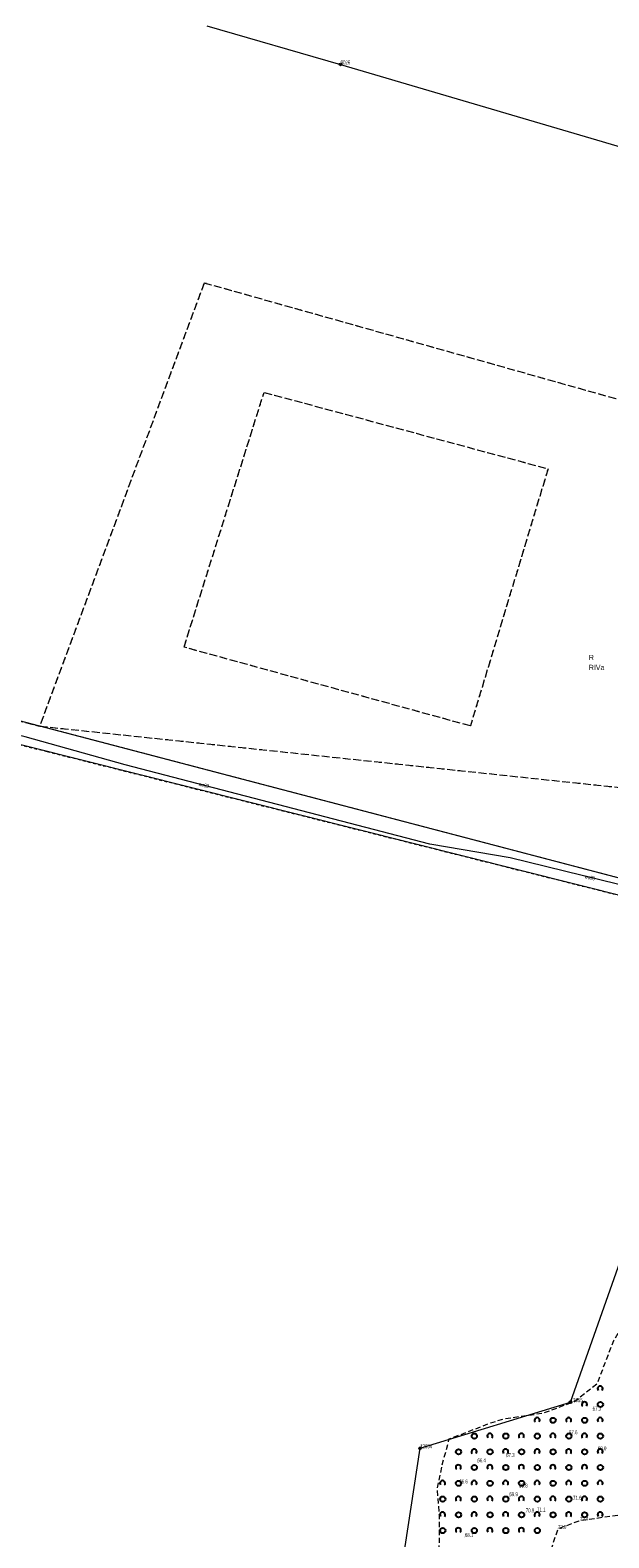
# Model space of a CAD drawing. Header units: metres. Extents: x 6524698 to 6533081, y 5883213 to 5896811.
# Tile 16 of 131: x 6528829 to 6528940, y 5886779 to 5887066. Entities that reach past the tile are written whole.
import ezdxf
from ezdxf.enums import TextEntityAlignment as Align

# ---------------------------------------------------------------- set-up
doc = ezdxf.new("R2010")
doc.units = ezdxf.units.M
for name, pattern in [('mapa zasadnicza$0$1.0_0.5', [1.5, 1, -0.5]), ('mapa zasadnicza$0$219-500', [0]), ('mapa zasadnicza$0$egkk-500', [2, 1.5, -0.5]), ('mapa zasadnicza$0$egug-500', [1, 0.5, -0.5])]:
    doc.linetypes.add(name, pattern=pattern)
for name, color, linetype in [('mapa zasadnicza$0$202-punkt graniczny', 7, 'Continuous'), ('mapa zasadnicza$0$202-punkt graniczny-Atr103', 7, 'Continuous'), ('mapa zasadnicza$0$209-oznaczenie konturu klasyfikacyjnego', 7, 'Continuous'), ('mapa zasadnicza$0$210-oznaczenie konturu użytku gruntowego', 7, 'Continuous'), ('mapa zasadnicza$0$217-kontur klasyfikacyjny', 7, 'Continuous'), ('mapa zasadnicza$0$218-kontur użytku gruntowego', 7, 'Continuous'), ('mapa zasadnicza$0$219-działka ewidencyjna', 7, 'Continuous'), ('mapa zasadnicza$0$pikieta naturalna', 7, 'Continuous'), ('mapa zasadnicza$0$pikieta naturalna-Atr2', 7, 'Continuous'), ('mapa zasadnicza$0$przewód wodociągowy', 7, 'Continuous'), ('mapa zasadnicza$0$przewód wodociągowy-Atr1', 7, 'Continuous'), ('mapa zasadnicza$0$zadrzewienie  zakrzewienie', 7, 'Continuous')]:
    doc.layers.add(name, color=color, linetype=linetype)
doc.styles.add('mapa zasadnicza$0$STANDARD', font='Working1250', dxfattribs={"width": 0.75})

# ---------------------------------------------------------------- blocks, each defined once
blk = doc.blocks.new('mapa zasadnicza$0$202')
at = {"color": 0, "linetype": 'Continuous', "lineweight": 0}
blk.add_circle((0, 0), 0.25, dxfattribs=at)
blk = doc.blocks.new('mapa zasadnicza$0$PW01')
at = {"linetype": 'Continuous', "lineweight": 13}
h = blk.add_hatch(color=0, dxfattribs=at)
edge = h.paths.add_edge_path()
edge.add_arc((0, 0), 0.045, 0, 360)
blk = doc.blocks.new('mapa zasadnicza$0$OTZK1')
at = {"color": 0, "linetype": 'Continuous'}
blk.add_circle((0, 0), 0.5, dxfattribs=at)
blk = doc.blocks.new('mapa zasadnicza$0$OTZK2')
at = {"color": 0, "linetype": 'Continuous'}
blk.add_arc((0, 0), 0.5, 318.85, 221.162, dxfattribs=at)

msp = doc.modelspace()

# ---------------------------------------------------------------- linework, layer by layer
at = {"layer": 'mapa zasadnicza$0$217-kontur klasyfikacyjny', "color": 92, "linetype": 'mapa zasadnicza$0$egkk-500', "lineweight": 18, "flags": 128}
for points in [[(6528862.51, 5887017.96), (6528831.2, 5886933.59)], [(6528965.94, 5886988.84), (6528862.51, 5887017.96)], [(6528858.67, 5886948.63), (6528873.91, 5886997.14)], [(6528873.91, 5886997.14), (6528927.96, 5886982.59)], [(6528927.96, 5886982.59), (6528913.18, 5886933.62)], [(6528913.18, 5886933.62), (6528858.67, 5886948.63)], [(6528816.89, 5886937.35), (6528831.2, 5886933.59)], [(6528831.2, 5886933.59), (6528959.62, 5886920)]]:
    msp.add_lwpolyline(points, dxfattribs=at)
at = {"layer": 'mapa zasadnicza$0$218-kontur użytku gruntowego', "color": 3, "linetype": 'mapa zasadnicza$0$egug-500', "lineweight": 18, "flags": 128}
for points in [[(6528862.51, 5887017.96), (6528831.2, 5886933.59)], [(6528965.94, 5886988.84), (6528862.51, 5887017.96)], [(6528858.67, 5886948.63), (6528873.91, 5886997.14)], [(6528873.91, 5886997.14), (6528927.96, 5886982.59)], [(6528927.96, 5886982.59), (6528913.18, 5886933.62)], [(6528913.18, 5886933.62), (6528858.67, 5886948.63)], [(6528816.89, 5886937.35), (6528831.2, 5886933.59)], [(6528807.89, 5886934.96), (6528832.63, 5886928.74)], [(6528831.2, 5886933.59), (6528959.62, 5886920)], [(6528965.25, 5886898.4), (6528831.2, 5886933.59)], [(6528832.63, 5886928.74), (6528964.37, 5886895.63)]]:
    msp.add_lwpolyline(points, dxfattribs=at)
at = {"layer": 'mapa zasadnicza$0$219-działka ewidencyjna', "color": 7, "linetype": 'mapa zasadnicza$0$219-500', "lineweight": 18, "flags": 128}
for points in [[(6528862.99, 5887066.91), (6528888.47, 5887059.59)], [(6528888.47, 5887059.59), (6529007.7, 5887024.44)], [(6528965.25, 5886898.4), (6528816.89, 5886937.35)], [(6528964.37, 5886895.63), (6528807.89, 5886934.96)], [(6528932.24, 5886804.87), (6528944.32, 5886838.99)], [(6528903.59, 5886796.09), (6528932.24, 5886804.87)], [(6528896.17, 5886747.4), (6528903.59, 5886796.09)]]:
    msp.add_lwpolyline(points, dxfattribs=at)
at = {"layer": 'mapa zasadnicza$0$przewód wodociągowy', "color": 5, "linetype": 'Continuous', "lineweight": 18, "flags": 128}
msp.add_lwpolyline([(6529085.74, 5886862.6), (6529081.57, 5886863.7), (6529039.88, 5886874.66), (6529010.07, 5886884.35), (6528997.81, 5886888.34), (6528948.15, 5886901.76), (6528920.76, 5886908.49), (6528905.48, 5886911.1), (6528847.48, 5886926.24), (6528828.41, 5886931.56), (6528784.65, 5886942.03), (6528765.39, 5886947.1), (6528736.63, 5886955.59), (6528675.95, 5886974.46), (6528666.03, 5886977.36), (6528658.36, 5886979.28), (6528651.52, 5886980.24)], dxfattribs=at)
at = {"layer": 'mapa zasadnicza$0$zadrzewienie  zakrzewienie', "color": 7, "linetype": 'mapa zasadnicza$0$1.0_0.5', "lineweight": 18, "flags": 128}
msp.add_lwpolyline([(6528953.71, 5886788.26), (6528947.86, 5886785.18), (6528941.55, 5886783.36), (6528934.01, 5886782.28), (6528929.82, 5886780.75), (6528927.68, 5886774.29), (6528924.8, 5886767.95), (6528925.08, 5886765.22), (6528924.63, 5886755.81), (6528923.13, 5886747.7), (6528921.93, 5886740.39), (6528921.14, 5886736.48), (6528922.02, 5886727.47), (6528924.71, 5886720.07), (6528928.96, 5886715.96), (6528934.42, 5886713.83), (6528938.71, 5886712.64), (6528946.6, 5886711.87), (6528947.93, 5886713.77), (6528949.4, 5886725.29), (6528951.27, 5886737.17), (6528953.31, 5886745.53), (6528955.63, 5886753.96), (6528955.77, 5886754.42), (6528958.87, 5886765.04), (6528962.39, 5886774.29), (6528965.19, 5886773.49), (6528972.25, 5886771.79), (6528982.72, 5886770.07), (6529001.77, 5886768.48), (6529017.43, 5886767.49), (6529027.94, 5886766.79), (6529040.28, 5886766.18), (6529050.63, 5886766.08), (6529055.19, 5886766.72), (6529056.34, 5886766.9), (6529040.14, 5886712.57), (6529035.54, 5886695.36), (6529032.28, 5886684.97), (6529029.14, 5886683.6), (6529025.72, 5886673.74), (6529024.04, 5886668.47), (6529019.54, 5886667.33), (6529014.91, 5886668.5), (6529012.5, 5886670.65), (6529007.16, 5886672.21), (6528990.96, 5886675.07), (6528982.4, 5886677.32), (6528975.32, 5886679.12), (6528962.54, 5886681.79), (6528939.84, 5886686.97), (6528935.1, 5886688.16), (6528920.04, 5886688.95), (6528902.17, 5886687.44), (6528902.69, 5886700.38), (6528900.6, 5886715.72), (6528897.72, 5886727.15), (6528896.84, 5886735.83), (6528897.2, 5886740.76), (6528902.96, 5886753.08), (6528905.14, 5886764.14), (6528907.1, 5886773.46), (6528907.3, 5886778.48), (6528907.28, 5886783.39), (6528906.89, 5886788.36), (6528907.82, 5886792.94), (6528909.16, 5886797.88), (6528917.1, 5886800.94), (6528919.52, 5886801.7), (6528927.04, 5886802.8), (6528932.97, 5886804.99), (6528937.35, 5886808.47), (6528940.48, 5886816.6), (6528943.75, 5886822.38), (6528943.36, 5886828.16), (6528943.3, 5886838.04), (6528945.8, 5886837.25), (6528949.25, 5886834.15), (6528954.84, 5886825.96), (6528955.94, 5886820.2), (6528955.26, 5886812.17), (6528952.76, 5886806.09), (6528951.85, 5886799.75), (6528952.19, 5886795.76), (6528953.13, 5886791.04)], close=True, dxfattribs=at)

# ---------------------------------------------------------------- block references
at = {"layer": 'mapa zasadnicza$0$202-punkt graniczny', "color": 7, "linetype": 'Continuous', "lineweight": 18}
for p in [(6528888.47, 5887059.59), (6528932.24, 5886804.87), (6528903.59, 5886796.09)]:
    msp.add_blockref('mapa zasadnicza$0$202', p, dxfattribs=at)
at = {"layer": 'mapa zasadnicza$0$pikieta naturalna', "color": 7, "linetype": 'Continuous', "lineweight": 13}
for p in [(6528936.44, 5886803.26), (6528931.94, 5886798.76), (6528937.44, 5886795.72), (6528914.5, 5886793.42), (6528919.97, 5886794.42), (6528911.06, 5886789.39), (6528920.59, 5886786.97), (6528922.45, 5886788.62), (6528923.71, 5886783.88), (6528925.86, 5886784.05), (6528932.71, 5886786.29), (6528929.82, 5886780.75), (6528934.01, 5886782.28), (6528912.12, 5886779.2)]:
    msp.add_blockref('mapa zasadnicza$0$PW01', p, dxfattribs=at)
at = {"layer": 'mapa zasadnicza$0$zadrzewienie  zakrzewienie', "color": 7, "linetype": 'Continuous', "lineweight": 18}
for name, p in [('mapa zasadnicza$0$OTZK2', (6528937.884, 5886807.427)), ('mapa zasadnicza$0$OTZK2', (6528934.884, 5886804.427)), ('mapa zasadnicza$0$OTZK1', (6528937.926, 5886804.416)), ('mapa zasadnicza$0$OTZK2', (6528925.884, 5886801.427)), ('mapa zasadnicza$0$OTZK1', (6528928.926, 5886801.416)), ('mapa zasadnicza$0$OTZK2', (6528931.884, 5886801.427)), ('mapa zasadnicza$0$OTZK1', (6528934.926, 5886801.416)), ('mapa zasadnicza$0$OTZK2', (6528937.884, 5886801.427)), ('mapa zasadnicza$0$OTZK1', (6528913.926, 5886798.416)), ('mapa zasadnicza$0$OTZK2', (6528916.884, 5886798.427)), ('mapa zasadnicza$0$OTZK1', (6528919.926, 5886798.416)), ('mapa zasadnicza$0$OTZK2', (6528922.884, 5886798.427)), ('mapa zasadnicza$0$OTZK1', (6528925.926, 5886798.416)), ('mapa zasadnicza$0$OTZK2', (6528928.884, 5886798.427)), ('mapa zasadnicza$0$OTZK1', (6528931.926, 5886798.416)), ('mapa zasadnicza$0$OTZK2', (6528934.884, 5886798.427)), ('mapa zasadnicza$0$OTZK1', (6528937.926, 5886798.416)), ('mapa zasadnicza$0$OTZK1', (6528910.926, 5886795.416)), ('mapa zasadnicza$0$OTZK2', (6528913.884, 5886795.427)), ('mapa zasadnicza$0$OTZK1', (6528916.926, 5886795.416)), ('mapa zasadnicza$0$OTZK2', (6528919.884, 5886795.427)), ('mapa zasadnicza$0$OTZK1', (6528922.926, 5886795.416)), ('mapa zasadnicza$0$OTZK2', (6528925.884, 5886795.427)), ('mapa zasadnicza$0$OTZK1', (6528928.926, 5886795.416)), ('mapa zasadnicza$0$OTZK2', (6528931.884, 5886795.427)), ('mapa zasadnicza$0$OTZK1', (6528934.926, 5886795.416)), ('mapa zasadnicza$0$OTZK2', (6528937.884, 5886795.427)), ('mapa zasadnicza$0$OTZK2', (6528910.884, 5886792.427)), ('mapa zasadnicza$0$OTZK1', (6528913.926, 5886792.416)), ('mapa zasadnicza$0$OTZK2', (6528916.884, 5886792.427)), ('mapa zasadnicza$0$OTZK1', (6528919.926, 5886792.416)), ('mapa zasadnicza$0$OTZK2', (6528922.884, 5886792.427)), ('mapa zasadnicza$0$OTZK1', (6528925.926, 5886792.416)), ('mapa zasadnicza$0$OTZK2', (6528928.884, 5886792.427)), ('mapa zasadnicza$0$OTZK1', (6528931.926, 5886792.416)), ('mapa zasadnicza$0$OTZK2', (6528934.884, 5886792.427)), ('mapa zasadnicza$0$OTZK1', (6528937.926, 5886792.416)), ('mapa zasadnicza$0$OTZK2', (6528907.884, 5886789.427)), ('mapa zasadnicza$0$OTZK1', (6528910.926, 5886789.416)), ('mapa zasadnicza$0$OTZK2', (6528913.884, 5886789.427)), ('mapa zasadnicza$0$OTZK1', (6528916.926, 5886789.416)), ('mapa zasadnicza$0$OTZK2', (6528919.884, 5886789.427)), ('mapa zasadnicza$0$OTZK1', (6528922.926, 5886789.416)), ('mapa zasadnicza$0$OTZK2', (6528925.884, 5886789.427)), ('mapa zasadnicza$0$OTZK1', (6528928.926, 5886789.416)), ('mapa zasadnicza$0$OTZK2', (6528931.884, 5886789.427)), ('mapa zasadnicza$0$OTZK1', (6528934.926, 5886789.416)), ('mapa zasadnicza$0$OTZK2', (6528937.884, 5886789.427)), ('mapa zasadnicza$0$OTZK1', (6528907.926, 5886786.416)), ('mapa zasadnicza$0$OTZK2', (6528910.884, 5886786.427)), ('mapa zasadnicza$0$OTZK1', (6528913.926, 5886786.416)), ('mapa zasadnicza$0$OTZK2', (6528916.884, 5886786.427)), ('mapa zasadnicza$0$OTZK1', (6528919.926, 5886786.416)), ('mapa zasadnicza$0$OTZK2', (6528922.884, 5886786.427)), ('mapa zasadnicza$0$OTZK1', (6528925.926, 5886786.416)), ('mapa zasadnicza$0$OTZK2', (6528928.884, 5886786.427)), ('mapa zasadnicza$0$OTZK1', (6528931.926, 5886786.416)), ('mapa zasadnicza$0$OTZK2', (6528934.884, 5886786.427)), ('mapa zasadnicza$0$OTZK1', (6528937.926, 5886786.416)), ('mapa zasadnicza$0$OTZK2', (6528907.884, 5886783.427)), ('mapa zasadnicza$0$OTZK1', (6528910.926, 5886783.416)), ('mapa zasadnicza$0$OTZK2', (6528913.884, 5886783.427)), ('mapa zasadnicza$0$OTZK1', (6528916.926, 5886783.416)), ('mapa zasadnicza$0$OTZK2', (6528919.884, 5886783.427)), ('mapa zasadnicza$0$OTZK1', (6528922.926, 5886783.416)), ('mapa zasadnicza$0$OTZK2', (6528925.884, 5886783.427)), ('mapa zasadnicza$0$OTZK1', (6528928.926, 5886783.416)), ('mapa zasadnicza$0$OTZK2', (6528931.884, 5886783.427)), ('mapa zasadnicza$0$OTZK1', (6528934.926, 5886783.416)), ('mapa zasadnicza$0$OTZK2', (6528937.884, 5886783.427)), ('mapa zasadnicza$0$OTZK1', (6528907.926, 5886780.416)), ('mapa zasadnicza$0$OTZK2', (6528910.884, 5886780.427)), ('mapa zasadnicza$0$OTZK1', (6528913.926, 5886780.416)), ('mapa zasadnicza$0$OTZK2', (6528916.884, 5886780.427)), ('mapa zasadnicza$0$OTZK1', (6528919.926, 5886780.416)), ('mapa zasadnicza$0$OTZK2', (6528922.884, 5886780.427)), ('mapa zasadnicza$0$OTZK1', (6528925.926, 5886780.416))]:
    msp.add_blockref(name, p, dxfattribs=at)

# ---------------------------------------------------------------- texts
at = {"layer": 'mapa zasadnicza$0$202-punkt graniczny-Atr103', "color": 7, "style": 'mapa zasadnicza$0$STANDARD', "width": 0.667}
for s, p in [('9026', (6528888.47, 5887059.59)), ('12055', (6528932.24, 5886804.87)), ('12054', (6528903.59, 5886796.09))]:
    msp.add_text(s, height=0.75, dxfattribs=at).set_placement(p)
at = {"layer": 'mapa zasadnicza$0$209-oznaczenie konturu klasyfikacyjnego', "color": 3, "linetype": 'Continuous', "lineweight": 18, "style": 'mapa zasadnicza$0$STANDARD', "width": 0.79}
msp.add_text('RIVa', height=1, dxfattribs=at).set_placement((6528935.74, 5886945.26), align=Align.TOP_LEFT)
at = {"layer": 'mapa zasadnicza$0$210-oznaczenie konturu użytku gruntowego', "color": 3, "linetype": 'Continuous', "lineweight": 18, "style": 'mapa zasadnicza$0$STANDARD', "width": 0.79}
msp.add_text('R', height=1, dxfattribs=at).set_placement((6528935.74, 5886946.16))
at = {"layer": 'mapa zasadnicza$0$pikieta naturalna-Atr2', "color": 7, "style": 'mapa zasadnicza$0$STANDARD', "width": 0.667}
for s, p in [('67.3', (6528936.44, 5886803.26)), ('67.6', (6528931.94, 5886798.76)), ('67.3', (6528919.97, 5886794.42)), ('69.0', (6528937.44, 5886795.72)), ('66.4', (6528914.5, 5886793.42)), ('66.6', (6528911.06, 5886789.39)), ('69.8', (6528922.45, 5886788.62)), ('69.9', (6528920.59, 5886786.97)), ('71.6', (6528932.71, 5886786.29)), ('70.9', (6528923.71, 5886783.88)), ('71.1', (6528925.86, 5886784.05)), ('72.0', (6528929.82, 5886780.75)), ('72.4', (6528934.01, 5886782.28)), ('68.1', (6528912.12, 5886779.2))]:
    msp.add_text(s, height=0.75, dxfattribs=at).set_placement(p)
at = {"layer": 'mapa zasadnicza$0$przewód wodociągowy-Atr1', "color": 5, "style": 'mapa zasadnicza$0$STANDARD', "width": 0.667}
for rotation, p in [(-13.832, (6528861.46, 5886922.59)), (-13.011, (6528934.95, 5886905))]:
    msp.add_text('wo90', height=0.75, rotation=rotation, dxfattribs=at).set_placement(p, align=Align.MIDDLE_LEFT)

doc.saveas('drawing.dxf')
